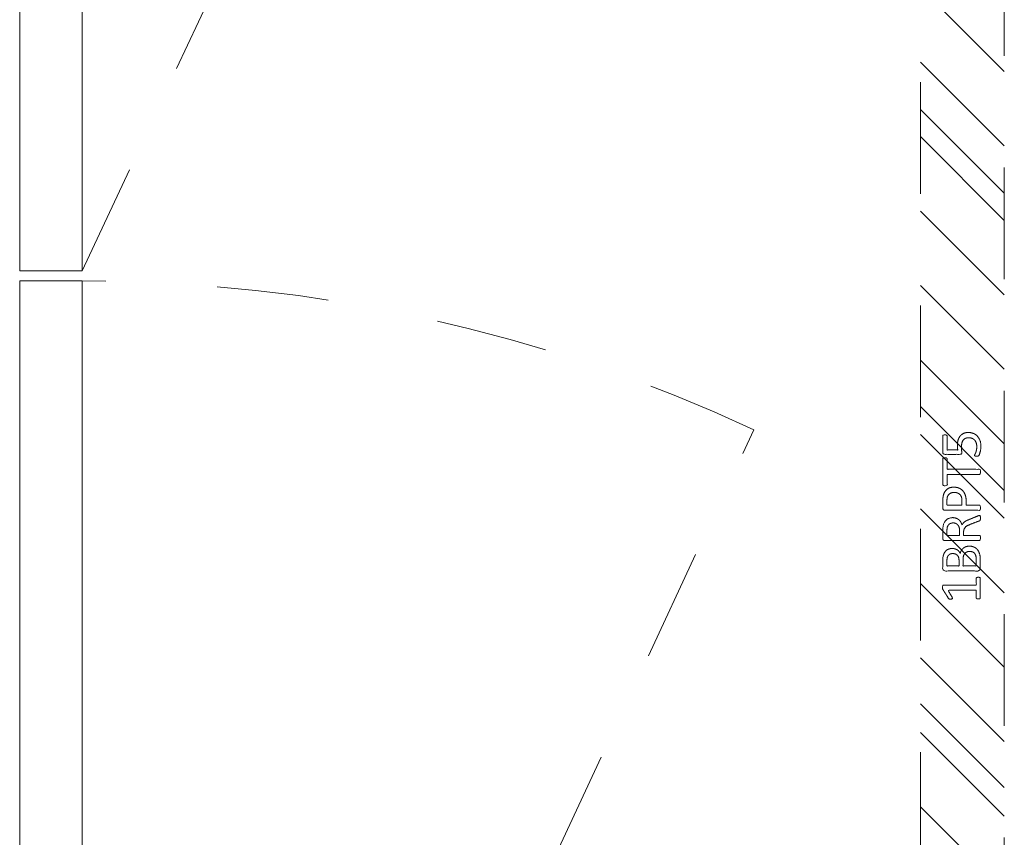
# Model space of a CAD drawing. Header units: inches. Extents: x -467 to -292, y -214 to 28.
# Tile 22 of 81: x -383 to -371, y -38 to -28. Entities that reach past the tile are written whole.
import ezdxf

# ---------------------------------------------------------------- set-up
doc = ezdxf.new("R2010")
doc.units = ezdxf.units.IN
doc.header["$LTSCALE"] = 32
doc.header["$MEASUREMENT"] = 0
doc.linetypes.add('Dash Style-1', pattern=[0.083328, 0.041656, -0.041672])
for name, color, linetype, lineweight in [('DashLine', 7, 'Dash Style-1', 13), ('DashLineFill', 7, 'Dash Style-1', 13), ('Drawing', 7, 'Continuous', 18), ('Metal-DeskStructure', 7, 'Continuous', 13), ('None', 7, 'Continuous', 18), ('SolidLine', 7, 'Continuous', 15)]:
    doc.layers.add(name, color=color, linetype=linetype, lineweight=lineweight)

# ---------------------------------------------------------------- blocks, each defined once
blk = doc.blocks.new('Group-53')
at = {"layer": 'DashLine'}
for p, q in [((12.008, -57.283), (20.028, -40.085)), ((12.008, -76.378), (20.028, -59.18))]:
    blk.add_line(p, q, dxfattribs=at)
blk.add_arc((12.008, -76.378), 18.976, 65, 90, dxfattribs=at)
at = {"layer": 'SolidLine', "flags": 128}
for points in [[(11.26, -57.283), (11.26, -38.307), (12.008, -38.307), (12.008, -57.283)], [(11.26, -76.378), (11.26, -57.402), (12.008, -57.402), (12.008, -76.378)]]:
    blk.add_lwpolyline(points, close=True, dxfattribs=at)
blk = doc.blocks.new('Group-74')
at = {"layer": 'Metal-DeskStructure', "color": 7}
for points, knots in [([(9.57, -0.189), (9.57, -0.197), (9.568, -0.211), (9.559, -0.213), (9.44, -0.213), (9.321, -0.213), (9.318, -0.212), (9.314, -0.206), (9.312, -0.197), (9.312, -0.184), (9.314, -0.175), (9.316, -0.169), (9.321, -0.165), (9.37, -0.165), (9.417, -0.165), (9.417, 0.004), (9.417, 0.174), (9.374, 0.148), (9.331, 0.122), (9.325, 0.121), (9.316, 0.119), (9.312, 0.122), (9.31, 0.133), (9.31, 0.146), (9.31, 0.156), (9.312, 0.161), (9.316, 0.165), (9.319, 0.167), (9.371, 0.2), (9.423, 0.233), (9.425, 0.235), (9.428, 0.235), (9.434, 0.237), (9.451, 0.237), (9.469, 0.237), (9.474, 0.233), (9.476, 0.229), (9.476, 0.031), (9.476, -0.165), (9.517, -0.165), (9.561, -0.165), (9.565, -0.169), (9.569, -0.175), (9.57, -0.184), (9.57, -0.189)], [0, 0, 0, 0.00261, 0.007831, 0.010441, 0.176195, 0.178805, 0.181415, 0.184026, 0.186636, 0.188594, 0.190551, 0.192509, 0.194467, 0.244389, 0.244389, 0.424498, 0.424498, 0.47805, 0.47805, 0.484241, 0.490432, 0.496622, 0.502813, 0.507071, 0.510941, 0.514811, 0.518682, 0.518682, 0.576295, 0.576295, 0.578743, 0.58119, 0.583638, 0.590247, 0.593184, 0.596122, 0.599059, 0.911881, 0.911881, 0.976501, 0.982376, 0.988251, 0.994125, 1, 1, 1]), ([(9.942, -0.084), (9.942, -0.106), (9.93, -0.141), (9.912, -0.171), (9.884, -0.191), (9.835, -0.213), (9.727, -0.213), (9.661, -0.213), (9.646, -0.202), (9.646, 0.011), (9.646, 0.224), (9.661, 0.235), (9.719, 0.235), (9.811, 0.235), (9.862, 0.218), (9.895, 0.191), (9.914, 0.148), (9.914, 0.106), (9.906, 0.076), (9.892, 0.052), (9.868, 0.032), (9.855, 0.026), (9.873, 0.023), (9.905, 0.004), (9.929, -0.023), (9.942, -0.062), (9.942, -0.084)], [0, 0, 0, 0.031455, 0.06291, 0.094366, 0.125821, 0.188731, 0.266159, 0.275837, 0.285516, 0.435531, 0.44521, 0.454888, 0.521427, 0.574659, 0.627891, 0.681123, 0.734355, 0.762747, 0.791139, 0.819531, 0.847924, 0.847924, 0.885943, 0.923962, 0.961981, 1, 1, 1]), ([(10.996, 0.209), (10.996, 0.203), (10.996, 0.193), (10.992, 0.187), (10.987, 0.183), (10.922, 0.183), (10.859, 0.183), (10.859, -0.01), (10.859, -0.208), (10.856, -0.212), (10.848, -0.213), (10.837, -0.215), (10.82, -0.215), (10.809, -0.213), (10.802, -0.212), (10.798, -0.208), (10.798, -0.01), (10.798, 0.183), (10.736, 0.183), (10.671, 0.183), (10.665, 0.187), (10.664, 0.193), (10.662, 0.202), (10.662, 0.215), (10.664, 0.226), (10.665, 0.231), (10.671, 0.235), (10.829, 0.235), (10.987, 0.235), (10.992, 0.231), (10.996, 0.226), (10.996, 0.215), (10.996, 0.209)], [0, 0, 0, 0.003046, 0.005389, 0.007733, 0.010076, 0.089744, 0.089744, 0.335779, 0.340465, 0.345152, 0.349838, 0.354524, 0.360382, 0.36624, 0.372099, 0.377957, 0.6855, 0.6855, 0.785085, 0.788014, 0.790943, 0.793872, 0.796801, 0.798998, 0.801195, 0.803391, 0.805588, 0.991213, 0.99341, 0.995606, 0.997803, 1, 1, 1]), ([(11.299, -0.07), (11.299, -0.105), (11.275, -0.162), (11.23, -0.201), (11.169, -0.221), (11.11, -0.221), (11.073, -0.213), (11.044, -0.206), (11.025, -0.197), (11.02, -0.193), (11.018, -0.188), (11.016, -0.182), (11.016, -0.172), (11.016, -0.162), (11.018, -0.153), (11.02, -0.145), (11.024, -0.143), (11.029, -0.143), (11.044, -0.153), (11.068, -0.162), (11.105, -0.171), (11.153, -0.171), (11.191, -0.16), (11.219, -0.136), (11.236, -0.101), (11.236, -0.053), (11.223, -0.022), (11.195, 0.001), (11.151, 0.012), (11.101, 0.012), (11.07, 0.008), (11.048, 0.008), (11.038, 0.017), (11.038, 0.121), (11.038, 0.224), (11.049, 0.235), (11.159, 0.235), (11.262, 0.235), (11.265, 0.231), (11.269, 0.226), (11.271, 0.215), (11.271, 0.196), (11.263, 0.183), (11.174, 0.183), (11.09, 0.183), (11.09, 0.12), (11.09, 0.056), (11.103, 0.058), (11.129, 0.06), (11.184, 0.06), (11.241, 0.041), (11.278, 0.008), (11.299, -0.04), (11.299, -0.07)], [0, 0, 0, 0.016248, 0.032495, 0.048743, 0.064991, 0.07474, 0.084488, 0.094237, 0.103985, 0.113734, 0.123483, 0.133231, 0.143955, 0.155653, 0.167352, 0.17905, 0.190748, 0.214145, 0.237542, 0.260938, 0.284335, 0.304389, 0.324444, 0.344498, 0.364552, 0.381743, 0.398934, 0.416124, 0.433315, 0.445134, 0.456952, 0.465394, 0.473836, 0.532936, 0.541379, 0.549822, 0.625104, 0.627919, 0.630733, 0.633547, 0.636362, 0.642928, 0.649495, 0.749089, 0.749089, 0.824606, 0.824606, 0.840082, 0.855558, 0.891668, 0.927779, 0.963889, 1, 1, 1]), ([(9.853, 0.115), (9.853, 0.132), (9.844, 0.157), (9.823, 0.176), (9.792, 0.185), (9.737, 0.185), (9.705, 0.185), (9.705, 0.113), (9.705, 0.041), (9.739, 0.041), (9.796, 0.041), (9.825, 0.052), (9.844, 0.073), (9.853, 0.1), (9.853, 0.115)], [0, 0, 0, 0.074499, 0.148998, 0.223496, 0.297995, 0.395417, 0.395417, 0.61891, 0.61891, 0.724928, 0.793696, 0.862464, 0.931232, 1, 1, 1]), ([(10.308, -0.204), (10.308, -0.208), (10.306, -0.212), (10.299, -0.213), (10.286, -0.215), (10.267, -0.215), (10.256, -0.213), (10.249, -0.212), (10.245, -0.206), (10.243, -0.201), (10.223, -0.148), (10.203, -0.095), (10.195, -0.077), (10.181, -0.047), (10.158, -0.025), (10.129, -0.014), (10.089, -0.014), (10.07, -0.014), (10.07, -0.109), (10.07, -0.208), (10.066, -0.212), (10.059, -0.213), (10.048, -0.215), (10.031, -0.215), (10.02, -0.213), (10.013, -0.212), (10.009, -0.208), (10.009, 0.003), (10.009, 0.224), (10.024, 0.235), (10.079, 0.235), (10.144, 0.235), (10.166, 0.233), (10.175, 0.231), (10.201, 0.228), (10.241, 0.207), (10.267, 0.178), (10.282, 0.139), (10.282, 0.095), (10.269, 0.058), (10.247, 0.03), (10.214, 0.012), (10.195, 0.004), (10.206, -0.001), (10.225, -0.016), (10.24, -0.036), (10.253, -0.064), (10.26, -0.081), (10.28, -0.129), (10.3, -0.178), (10.306, -0.191), (10.308, -0.202), (10.308, -0.204)], [0, 0, 0, 0.004018, 0.008035, 0.012053, 0.01607, 0.020088, 0.024105, 0.028123, 0.03214, 0.03214, 0.070951, 0.070951, 0.084634, 0.098317, 0.112001, 0.125684, 0.138745, 0.138745, 0.202807, 0.205295, 0.207782, 0.21027, 0.212758, 0.214748, 0.216739, 0.218729, 0.220719, 0.332671, 0.339637, 0.346603, 0.391882, 0.407555, 0.423229, 0.423229, 0.466696, 0.510164, 0.553631, 0.597099, 0.640566, 0.684033, 0.727501, 0.770968, 0.770968, 0.798042, 0.825115, 0.852188, 0.879262, 0.879262, 0.958132, 0.958132, 0.979066, 1, 1, 1]), ([(10.219, 0.109), (10.219, 0.137), (10.195, 0.172), (10.168, 0.181), (10.158, 0.183), (10.136, 0.185), (10.095, 0.185), (10.07, 0.185), (10.07, 0.109), (10.07, 0.034), (10.098, 0.034), (10.151, 0.034), (10.184, 0.045), (10.208, 0.067), (10.219, 0.095), (10.219, 0.109)], [0, 0, 0, 0.142515, 0.285031, 0.285031, 0.330993, 0.376955, 0.445899, 0.445899, 0.655281, 0.655281, 0.734439, 0.800829, 0.867219, 0.93361, 1, 1, 1]), ([(10.646, 0.104), (10.646, 0.069), (10.624, 0.015), (10.583, -0.022), (10.524, -0.044), (10.457, -0.044), (10.432, -0.044), (10.432, -0.124), (10.432, -0.208), (10.428, -0.212), (10.421, -0.213), (10.41, -0.215), (10.393, -0.215), (10.382, -0.213), (10.375, -0.212), (10.371, -0.208), (10.371, 0.002), (10.371, 0.222), (10.386, 0.235), (10.443, 0.235), (10.506, 0.235), (10.531, 0.231), (10.568, 0.224), (10.605, 0.202), (10.633, 0.17), (10.646, 0.128), (10.646, 0.104)], [0, 0, 0, 0.066268, 0.132535, 0.198803, 0.26507, 0.303966, 0.303966, 0.429297, 0.43506, 0.440822, 0.446584, 0.452347, 0.456957, 0.461567, 0.466177, 0.470786, 0.728938, 0.745073, 0.761208, 0.845107, 0.870922, 0.896738, 0.922553, 0.948369, 0.974184, 1, 1, 1]), ([(10.583, 0.098), (10.583, 0.126), (10.563, 0.163), (10.533, 0.18), (10.502, 0.185), (10.459, 0.185), (10.432, 0.185), (10.432, 0.096), (10.432, 0.006), (10.459, 0.006), (10.511, 0.006), (10.548, 0.019), (10.572, 0.045), (10.583, 0.078), (10.583, 0.098)], [0, 0, 0, 0.053098, 0.106195, 0.159293, 0.212391, 0.297937, 0.297937, 0.584068, 0.584068, 0.669615, 0.752211, 0.834807, 0.917404, 1, 1, 1]), ([(9.879, -0.088), (9.879, -0.068), (9.866, -0.038), (9.842, -0.018), (9.805, -0.007), (9.741, -0.007), (9.705, -0.007), (9.705, -0.085), (9.705, -0.164), (9.749, -0.164), (9.833, -0.164), (9.866, -0.136), (9.879, -0.106), (9.879, -0.088)], [0, 0, 0, 0.079156, 0.158312, 0.237468, 0.316624, 0.419526, 0.419526, 0.643799, 0.643799, 0.767809, 0.883905, 0.941952, 1, 1, 1])]:
    blk.add_open_spline(points, degree=2, knots=knots, dxfattribs=at)
blk = doc.blocks.new('1BRPT5-RightBeam (2D)')
at = {"layer": 'DashLineFill', "linetype": 'Continuous', "lineweight": 13}
h = blk.add_hatch(dxfattribs=at)
h.set_pattern_fill('Steel', color=253, style=0, pattern_type=2)
h.set_pattern_definition([(45, (0, 0), (-1.61302, 1.9357), []), (45, (-1.0608, 1.0608), (-0.472346, 0.416761), [])])
h.paths.add_polyline_path([(-1.85, 0.5), (20.472, 0.5), (20.472, -0.5), (-1.85, -0.5)])
at = {"layer": 'DashLineFill', "flags": 128}
blk.add_lwpolyline([(-1.85, 0.5), (20.472, 0.5), (20.472, -0.5), (-1.85, -0.5)], close=True, dxfattribs=at)
at = {"layer": 'Metal-DeskStructure', "color": 7}
blk.add_blockref('Group-74', (0, 0), dxfattribs=at)
blk = doc.blocks.new('StructEnd-R3 (2D)')
at = {"layer": 'Metal-DeskStructure', "color": 7}
blk.add_blockref('1BRPT5-RightBeam (2D)', (0.001, -14.213), dxfattribs=at)
blk = doc.blocks.new('Group-90')
at = {"layer": 'None'}
blk.add_blockref('Group-53', (0, 0), dxfattribs=at)
at = {"layer": 'SolidLine', "color": 7, "rotation": 90}
blk.add_blockref('StructEnd-R3 (2D)', (8.307, -70.512), dxfattribs=at)
blk = doc.blocks.new('SL Runoff Utility L Desk2 (2D)')
at = {"layer": 'None'}
blk.add_blockref('Group-90', (0, 0), dxfattribs=at)
at = {"layer": 'Drawing', "color": 0, "flags": 1}
for tag in ['Catalog', 'Option1', 'Option2', 'Option3', 'Option4', 'Option5', 'Option6', 'Option7', 'Option8', 'Option9', 'Option10', 'Option11', 'Option12', 'Custom', 'Tag', 'FinishGroup', 'Discount', 'Item1', 'Item2', 'Item3', 'Item4', 'Item5', 'Item6', 'Item7', 'Item8', 'Item9', 'Item10', 'Item11', 'Item12', 'Item13', 'Item14', 'Item15', 'Item16', 'Item17', 'Item18', 'Item19', 'Item20', 'Item21', 'Item22', 'Item23', 'Item24', 'Item25']:
    blk.add_attdef(tag, (-39.567, -45.141), '', height=0.00709, dxfattribs=at)

msp = doc.modelspace()

# ---------------------------------------------------------------- block references
at = {"layer": 'Drawing'}
msp.add_blockref('SL Runoff Utility L Desk2 (2D)', (-394.145, 26.476), dxfattribs=at)

doc.saveas('drawing.dxf')
